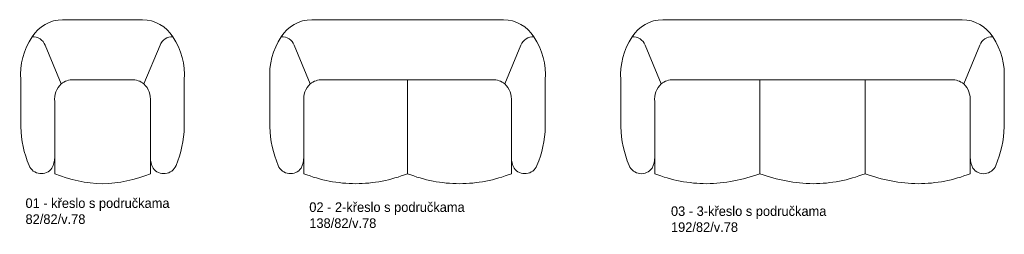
# Model space of a CAD drawing. Header units: inches. Extents: x -2460 to 2467, y -546 to 527.
import ezdxf

# ---------------------------------------------------------------- set-up
doc = ezdxf.new("R2010")
doc.units = ezdxf.units.IN
doc.layers.get('0').update_dxf_attribs({"lineweight": 0})
doc.styles.add('_TCW_TXTSTY_1', font='txt')

msp = doc.modelspace()

# ---------------------------------------------------------------- linework, layer by layer
at = {"color": 7, "linetype": 'Continuous', "lineweight": 0, "extrusion": (0, 0, -1)}
msp.add_line((-519.4, 226.8), (-519.4, -243.2), dxfattribs=at)
at = {"color": 7, "linetype": 'Continuous', "lineweight": 0}
msp.add_line((1243.6, -243.2), (1243.6, 226.8), dxfattribs=at)
at = {"color": 7, "linetype": 'Continuous', "lineweight": 0, "extrusion": (0, 0, -1), "flags": 128}
for points in [[(2045.7, 526.8), (2245.4, 526.8, -0.259145), (2398, 440.4, 0.343602), (2333.4, 399.1), (2253, 206, -0.226969), (2285.2, 117.7), (2285.2, -160.7, 0.121659), (2298.7, -215.1, 0.589514), (2413.4, -202.3, 0.090418), (2454.9, -8.7), (2454.9, 226.8, 0.167538), (2398, 440.4)], [(519.4, 526.8), (998.8, 526.8, -0.259543), (1151.6, 440.4, 0.343969), (1087, 399.1), (1006.5, 206, -0.227071), (1038.7, 117.7), (1038.7, -160.7, 0.121761), (1052.2, -215.1, 0.589782), (1167, -202.3, 0.09052), (1208.5, -8.7), (1208.5, 226.8, 0.167616), (1151.6, 440.4)], [(-1506.7, 526.8), (-757.4, 526.8, -0.25971), (-604.5, 440.4, 0.344123), (-669.2, 399.1), (-749.7, 206, -0.227114), (-717.4, 117.7), (-717.4, -160.7, 0.121804), (-703.9, -215.1, 0.589894), (-589.1, -202.3, 0.090562), (-547.6, -8.7), (-547.6, 226.8, 0.167648), (-604.5, 440.4)], [(2252.9, 206.1, 0.179274), (2191.5, 226.8), (2045.7, 226.8)], [(1006.4, 206.1, 0.179624), (944.9, 226.8), (239.7, 226.8)], [(-749.8, 206.1, 0.17977), (-811.2, 226.8), (-1506.7, 226.8)], [(2285.2, -160.7), (2285.2, -243.2, -0.094844), (2045.7, -293.2)], [(1038.7, -160.7), (1038.7, -243.2, -0.091273), (779, -293.2)], [(-1243.6, -243.2, 0.084682), (-977.2, -293.2, 0.091367), (-717.4, -243.2), (-717.4, -160.7)]]:
    msp.add_lwpolyline(points, format="xyb", dxfattribs=at)
at = {"color": 7, "linetype": 'Continuous', "lineweight": 0, "flags": 128}
for points in [[(-2045.7, 526.8), (-1846.1, 526.8, -0.259145), (-1693.4, 440.4, 0.343602), (-1758, 399.1), (-1838.5, 206, -0.226969), (-1806.2, 117.7), (-1806.2, -160.7, 0.121659), (-1792.7, -215.1, 0.589514), (-1678.1, -202.3, 0.090418), (-1636.6, -8.7), (-1636.6, 226.8, 0.167538), (-1693.4, 440.4)], [(-519.4, 526.8), (-39.9, 526.8, -0.259543), (112.9, 440.4, 0.343969), (48.2, 399.1), (-32.3, 206, -0.227071), (0, 117.7), (0, -160.7, 0.121761), (13.5, -215.1, 0.589782), (128.3, -202.3, 0.09052), (169.8, -8.7), (169.8, 226.8, 0.167616), (112.9, 440.4)], [(1506.7, 526.8), (2256.1, 526.8, -0.25971), (2408.9, 440.4, 0.344123), (2344.3, 399.1), (2263.7, 206, -0.227114), (2296, 117.7), (2296, -160.7, 0.121804), (2309.5, -215.1, 0.589894), (2424.3, -202.3, 0.090562), (2465.9, -8.7), (2465.9, 226.8, 0.167648), (2408.9, 440.4)], [(-1838.5, 206.1, 0.179274), (-1899.9, 226.8), (-2045.7, 226.8)], [(-32.3, 206.1, 0.179624), (-93.8, 226.8), (-239.7, 226.8)], [(1243.6, -243.2, 0.084682), (1510.1, -293.2, 0.091367), (1769.8, -243.2), (1769.8, 226.8)], [(2263.7, 206.1, 0.17977), (2202.2, 226.8), (1506.7, 226.8)], [(-1806.2, -160.7), (-1806.2, -243.2, -0.094844), (-2045.7, -293.2)], [(0, -160.7), (0, -243.2, -0.091273), (-259.7, -293.2)], [(1769.8, -243.2, 0.084683), (2036.2, -293.2, 0.091367), (2296, -243.2), (2296, -160.7)]]:
    msp.add_lwpolyline(points, format="xyb", dxfattribs=at)
at = {"color": 7, "linetype": 'Continuous', "lineweight": 0}
msp.add_ellipse((-784.3, 435.4), major_axis=(0, -728.6), ratio=0.998735, start_param=0.00728, end_param=0.372692, dxfattribs=at)
at = {"color": 7, "linetype": 'Continuous', "lineweight": 0, "extrusion": (0, 0, -1)}
msp.add_ellipse((-254.4, 435.4), major_axis=(0, -728.6), ratio=0.998735, start_param=0.00728, end_param=0.372692, dxfattribs=at)

# ---------------------------------------------------------------- texts
at = {"color": 7, "linetype": 'Continuous', "char_height": 48, "attachment_point": 1, "style": '_TCW_TXTSTY_1'}
for s, insert in [('{01 - křeslo s područkama\\P82/82/v.78}', (-2431.2, -366.3)), ('{02 - 2-křeslo s područkama\\P138/82/v.78}', (-1011.2, -386.3)), ('{03 - 3-křeslo s područkama\\P192/82/v.78}', (798.7, -406.3))]:
    msp.add_mtext(s, dxfattribs=dict(at, insert=insert))

doc.saveas('drawing.dxf')
